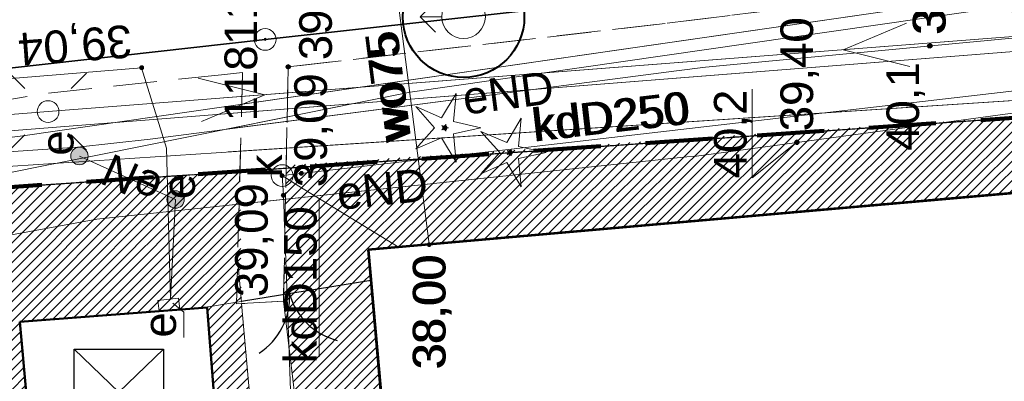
# Model space of a CAD drawing. Header units: millimetres. Extents: x 6503307 to 6504695, y 5886099 to 5887123.
# Tile 14 of 77: x 6503435 to 6503457, y 5887051 to 5887060. Entities that reach past the tile are written whole.
import ezdxf
from ezdxf.enums import TextEntityAlignment as Align

# ---------------------------------------------------------------- set-up
doc = ezdxf.new("R2010")
doc.units = ezdxf.units.MM
for name, pattern in [('DASHDOT', [1, 0.5, -0.25, 0, -0.25]), ('DGN Style 2', [2.574803, 1.544882, -1.029921]), ('EGBU01', [2, 0.5, -0.5, 0.5, -0.5]), ('OTKC_A05', [1.5, 1, -0.5]), ('OTKJ_A05', [2, 1.5, -0.5]), ('OTKU_A05', [2, 1.5, -0.5])]:
    doc.linetypes.add(name, pattern=pattern)
for name, color, linetype, lineweight in [('a_granica', 12, 'DASHDOT', 50), ('Budynki EGiB', 18, 'Continuous', 0), ('Działki', 18, 'Continuous', 0), ('isa_V10520003E16E075_TUsr', 7, 'Continuous', 25), ('isa_V10520003E16E075_TUsr_19165818BF56C1D4', 5, 'OTKJ_A05', 25), ('Komunikacja (obszary)', 18, 'Continuous', 0), ('Obiekty związane z budynkami EGiB (obszary)', 18, 'Continuous', 0), ('Ogrodzenia', 18, 'Continuous', 0), ('Pikiety', 18, 'Continuous', 0), ('Przewody elektroenergetyczne', 1, 'Continuous', 0), ('Przewody wodociągowe', 5, 'Continuous', 0), ('Punkty graniczne', 18, 'Continuous', 0), ('Punkty graniczne - numery', 7, 'Continuous', 0), ('Urządzenia towarzyszące (linie)', 18, 'Continuous', 0)]:
    doc.layers.add(name, color=color, linetype=linetype, lineweight=lineweight)
for name, color, linetype, lineweight, true_color in [('k-trawa', 7, 'Continuous', 0, 0xd2e2ab), ('Przewody kanalizacyjne', 7, 'Continuous', 0, 0x803300), ('Przewody telekomunikacyjne', 7, 'Continuous', 0, 0xff9100), ('Punkty o określonej wysokości', 7, 'Continuous', 0, 0x803300), ('Symbole liniowe', 7, 'Continuous', 0, 0x0a0909), ('Urządzenia związane z siecią (obszary)', 7, 'Continuous', 0, 0xd200d2), ('Urządzenia związane z siecią (punkty)', 7, 'Continuous', 0, 0x803300), ('Użytki gruntowe', 7, 'Continuous', 0, 0x008000), ('Zagospodarowanie terenu (punkty)', 7, 'Continuous', 0, 0x008000)]:
    doc.layers.add(name, color=color, linetype=linetype, lineweight=lineweight, true_color=true_color)
doc.styles.add('DOMYSLNA_CZCIONKA', font='arial.ttf')
pattern_1 = [(45, (0, 0), (-0.1122532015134, 0.1122532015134), [])]

# ---------------------------------------------------------------- blocks, each defined once
blk = doc.blocks.new('OTRN_P05')
at = {"layer": 'isa_V10520003E16E075_TUsr', "true_color": 0x0a0909}
h = blk.add_hatch(color=18, dxfattribs=at)
h.dxf.hatch_style = 1
h.paths.add_polyline_path([(0.09, 0, 1), (-0.09, 0, 1)])
at = {"layer": 'isa_V10520003E16E075_TUsr', "color": 18, "true_color": 0x0a0909}
blk.add_lwpolyline([(0.09, 0, 1), (-0.09, 0, 1)], format="xyb", close=True, dxfattribs=at)
at = {"layer": 'isa_V10520003E16E075_TUsr_19165818BF56C1D4', "color": 18, "true_color": 0x0a0909}
blk.add_circle((0, 0), 0.09, dxfattribs=at)
blk = doc.blocks.new('OTRS_P05')
at = {"layer": 'isa_V10520003E16E075_TUsr', "true_color": 0x0a0909}
h = blk.add_hatch(color=18, dxfattribs=at)
h.dxf.hatch_style = 1
h.paths.add_polyline_path([(0.09, 0, 1), (-0.09, 0, 1)])
at = {"layer": 'isa_V10520003E16E075_TUsr', "color": 18, "true_color": 0x0a0909}
blk.add_lwpolyline([(0.09, 0, 1), (-0.09, 0, 1)], format="xyb", close=True, dxfattribs=at)
at = {"layer": 'isa_V10520003E16E075_TUsr_19165818BF56C1D4', "color": 18, "true_color": 0x0a0909}
blk.add_circle((0, 0), 0.09, dxfattribs=at)
blk = doc.blocks.new('OTZG_P05')
at = {"linetype": 'ByBlock', "lineweight": 18, "true_color": 0x008000}
blk.add_hatch(color=96, dxfattribs=at).paths.add_polyline_path([(-0.1, 0, 1), (0.1, 0, 1)])
at = {"color": 96, "lineweight": 18, "true_color": 0x008000}
blk.add_lwpolyline([(-0.974, 1.341), (0, 0.48), (0.974, 1.341), (0.457, 0.148), (1.576, -0.512), (0.282, -0.389), (0, -1.658), (-0.282, -0.389), (-1.576, -0.512), (-0.457, 0.148), (-0.974, 1.341)], dxfattribs=at)
blk.add_circle((0, 0), 0.1, dxfattribs=at)
blk = doc.blocks.new('SUKS_P05')
at = {"color": 36, "linetype": 'Continuous', "lineweight": 18, "true_color": 0x803300}
blk.add_circle((0, 0), 0.5, dxfattribs=at)
blk = doc.blocks.new('SUEU_P05')
at = {"lineweight": 18, "true_color": 0xff0000}
h = blk.add_hatch(color=1, dxfattribs=at)
h.dxf.hatch_style = 1
h.paths.add_polyline_path([(0.4, 0, 1), (-0.4, 0, 1)])
at = {"color": 1, "lineweight": 18, "true_color": 0xff0000}
blk.add_circle((0, 0), 0.4, dxfattribs=at)
blk = doc.blocks.new('SUWH_P05')
at = {"color": 5, "linetype": 'Continuous', "lineweight": 18}
for p, q in [((0, 2), (-0.707, 1.293)), ((0, 1), (0, 2)), ((0, 2), (0.707, 1.293))]:
    blk.add_line(p, q, dxfattribs=at)
blk.add_circle((0, 0), 1, dxfattribs=at)
blk = doc.blocks.new('SUEO_P05')
at = {"color": 18, "linetype": 'Continuous', "lineweight": 18, "true_color": 0x0a0909}
for p, q in [((-1.768, 1.768), (-1.061, 1.061)), ((1.768, 1.768), (1.061, 1.061)), ((-1.768, -1.768), (-1.061, -1.061)), ((1.768, -1.768), (1.061, -1.061))]:
    blk.add_line(p, q, dxfattribs=at)
at = {"color": 18, "lineweight": 18, "true_color": 0x0a0909}
blk.add_circle((0, 0), 0.5, dxfattribs=at)
blk = doc.blocks.new('SUPS01_03')
at = {"lineweight": 18, "true_color": 0xff0000}
h = blk.add_hatch(color=1, dxfattribs=at)
h.dxf.hatch_style = 1
h.paths.add_polyline_path([(0.09, 0, 1), (-0.09, 0, 1)])
at = {"color": 18, "lineweight": 18, "true_color": 0x0a0909}
blk.add_circle((0, 0), 0.09, dxfattribs=at)
blk = doc.blocks.new('SUPS01_08')
at = {"lineweight": 18, "true_color": 0x0000ff}
h = blk.add_hatch(color=5, dxfattribs=at)
h.dxf.hatch_style = 1
h.paths.add_polyline_path([(0.09, 0, 1), (-0.09, 0, 1)])
at = {"color": 18, "lineweight": 18, "true_color": 0x0a0909}
blk.add_circle((0, 0), 0.09, dxfattribs=at)
blk = doc.blocks.new('SUPS01_05')
at = {"lineweight": 18, "true_color": 0x803300}
h = blk.add_hatch(color=36, dxfattribs=at)
h.dxf.hatch_style = 1
h.paths.add_polyline_path([(-0.09, 0, 1), (0.09, 0, 1)])
at = {"color": 18, "lineweight": 18, "true_color": 0x0a0909}
blk.add_circle((0, 0), 0.09, dxfattribs=at)
blk = doc.blocks.new('EGPG_PS05')
at = {"color": 18, "linetype": 'Continuous', "lineweight": 18, "true_color": 0x000000}
blk.add_circle((0, 0), 0.5, dxfattribs=at)

msp = doc.modelspace()

# ---------------------------------------------------------------- hatches: boundary and pattern name
at = {"layer": 'k-trawa'}
h = msp.add_hatch(dxfattribs=at)
h.set_pattern_fill('ANSI31', color=97, scale=0.05)
h.set_pattern_definition(pattern_1)
h.paths.add_polyline_path([(6503463.35357, 5887056.25653), (6503463.11444, 5887057.86222), (6503440.7564, 5887056.37258), (6503440.69581, 5887053.40357), (6503442.70269, 5887053.7308), (6503442.64269, 5887054.4308)])
h = msp.add_hatch(dxfattribs=at)
h.set_pattern_fill('ANSI31', color=97, scale=0.05)
h.set_pattern_definition(pattern_1)
h.paths.add_polyline_path([(6503438.21269, 5887040.1808), (6503437.16269, 5887040.3308), (6503433.69269, 5887041.8208), (6503433.33269, 5887050.6808), (6503433.10269, 5887052.1208), (6503432.98303, 5887055.77714), (6503439.69297, 5887056.24146), (6503439.72687, 5887053.24557), (6503438.94269, 5887053.1108), (6503434.63269, 5887052.7808), (6503435.54269, 5887042.7008), (6503438.1865, 5887042.94115)])
h = msp.add_hatch(dxfattribs=at)
h.set_pattern_fill('ANSI31', color=97, scale=0.05)
h.set_pattern_definition(pattern_1)
h.paths.add_polyline_path([(6503443.07267, 5887049.5308), (6503441.15869, 5887049.3498), (6503440.69581, 5887053.40357), (6503442.70269, 5887053.7308)])
h = msp.add_hatch(dxfattribs=at)
h.set_pattern_fill('ANSI31', color=97, scale=0.05)
h.set_pattern_definition(pattern_1)
h.paths.add_polyline_path([(6503438.94269, 5887053.1108), (6503439.72687, 5887053.24557), (6503440.61269, 5887043.6908), (6503443.46119, 5887043.94186), (6503443.65269, 5887042.9208), (6503442.33269, 5887042.7908), (6503442.74569, 5887040.2198), (6503439.54269, 5887040.1808), (6503439.50669, 5887043.0538), (6503439.72269, 5887043.0808)])

# ---------------------------------------------------------------- linework, layer by layer
at = {"color": 0, "linetype": 'Continuous'}
msp.add_lwpolyline([(6503435.88044, 5887052.15005), (6503437.93343, 5887052.15005), (6503437.93343, 5887050.17085), (6503435.88044, 5887050.17085)], close=True, dxfattribs=at)
for points in [[(6503435.88044, 5887052.15005), (6503437.93343, 5887050.17085)], [(6503435.88044, 5887050.17085), (6503437.93343, 5887052.15005)]]:
    msp.add_lwpolyline(points, dxfattribs=at)
at = {"color": 4, "linetype": 'ByBlock', "lineweight": 40}
msp.add_circle((6503444.83269, 5887059.7908), 1.39585, dxfattribs=at)
at = {"layer": 'a_granica', "color": 191, "linetype": 'DGN Style 2', "lineweight": 100, "flags": 128}
msp.add_lwpolyline([(6503427.72269, 5887006.8608), (6503428.12269, 5887055.4408), (6503428.12269, 5887055.4408), (6503512.08343, 5887061.24362), (6503517.27269, 5887010.9208), (6503427.72269, 5887006.8608)], dxfattribs=at)
at = {"layer": 'Budynki EGiB', "color": 7, "linetype": 'Continuous', "lineweight": 53}
for p, q in [((6503481.89269, 5887057.8908), (6503442.64269, 5887054.4308)), ((6503442.64269, 5887054.4308), (6503443.65269, 5887042.9208))]:
    msp.add_line(p, q, dxfattribs=at)
at = {"layer": 'Budynki EGiB', "color": 7, "linetype": 'Continuous', "lineweight": 53, "flags": 128}
msp.add_lwpolyline([(6503442.64269, 5887054.4308), (6503443.65269, 5887042.9208), (6503482.88269, 5887046.5808), (6503482.86269, 5887046.8708), (6503497.80269, 5887048.0208), (6503496.67269, 5887059.0708), (6503481.96269, 5887057.6308), (6503481.89269, 5887057.8908), (6503442.64269, 5887054.4308)], close=True, dxfattribs=at)
at = {"layer": 'Budynki EGiB', "color": 0, "linetype": 'Continuous', "lineweight": 50, "flags": 128}
msp.add_lwpolyline([(6503434.63269, 5887052.7808), (6503435.54269, 5887042.7008), (6503439.72269, 5887043.0808), (6503438.94269, 5887053.1108), (6503434.63269, 5887052.7808)], close=True, dxfattribs=at)
at = {"layer": 'Działki', "color": 7, "linetype": 'Continuous', "lineweight": 0}
for p, q in [((6503440.27269, 5887059.2708), (6503457.99269, 5887061.2408)), ((6503457.99269, 5887061.2408), (6503440.27269, 5887059.2708)), ((6503487.10874, 5887059.52262), (6503439.46445, 5887056.22565)), ((6503439.46445, 5887056.22565), (6503487.10874, 5887059.52262)), ((6503439.20684, 5887059.15118), (6503440.27269, 5887059.2708)), ((6503440.27269, 5887059.2708), (6503439.20684, 5887059.15118))]:
    msp.add_line(p, q, dxfattribs=at)
at = {"layer": 'Działki', "color": 0, "linetype": 'Continuous', "lineweight": 25}
msp.add_lwpolyline([(6503408.4569, 5887056.19085), (6503422.28269, 5887057.3308), (6503428.14269, 5887057.9208), (6503429.40269, 5887058.0508), (6503440.27269, 5887059.2708), (6503457.99269, 5887061.2408), (6503511.48269, 5887068.6308), (6503521.32269, 5887069.9908), (6503520.23269, 5887078.3908), (6503510.53269, 5887077.1408), (6503493.62269, 5887074.8208), (6503483.13269, 5887073.4208), (6503476.72269, 5887072.5608), (6503462.96269, 5887070.7708), (6503457.06269, 5887069.9808), (6503439.15269, 5887067.6608), (6503433.12269, 5887067.0208), (6503428.37269, 5887066.5108), (6503421.46269, 5887065.8208), (6503408.4569, 5887064.68666)], dxfattribs=at)
at = {"layer": 'Działki', "color": 0, "linetype": 'Continuous', "lineweight": 25, "flags": 128}
msp.add_lwpolyline([(6503517.27269, 5887010.9208), (6503525.76269, 5887011.3108), (6503521.32269, 5887069.9908), (6503511.48269, 5887068.6308), (6503457.99269, 5887061.2408), (6503440.27269, 5887059.2708), (6503429.40269, 5887058.0508), (6503428.14269, 5887057.9208), (6503428.12269, 5887055.4408), (6503512.08269, 5887061.2508), (6503517.27269, 5887010.9208)], close=True, dxfattribs=at)
at = {"layer": 'Komunikacja (obszary)', "color": 7, "linetype": 'OTKC_A05', "lineweight": 0}
for p, q in [((6503449.51269, 5887059.6408), (6503460.01269, 5887060.9508)), ((6503440.80269, 5887058.6408), (6503449.51269, 5887059.6408)), ((6503440.69269, 5887053.2508), (6503440.80269, 5887058.6408)), ((6503439.26775, 5887058.45948), (6503439.75269, 5887058.5108)), ((6503439.75269, 5887058.5108), (6503439.64007, 5887054.23124)), ((6503439.64007, 5887054.23124), (6503439.73111, 5887053.19738)), ((6503439.73111, 5887053.19738), (6503440.69269, 5887053.2508))]:
    msp.add_line(p, q, dxfattribs=at)
at = {"layer": 'Komunikacja (obszary)', "color": 0, "linetype": 'OTKC_A05', "lineweight": 18, "flags": 128}
msp.add_lwpolyline([(6503519.84904, 5887069.01798), (6503517.96269, 5887068.7408), (6503514.72269, 5887069.5808), (6503514.64269, 5887070.2908), (6503507.51269, 5887069.2308), (6503501.61269, 5887068.3708), (6503501.28269, 5887068.3108), (6503500.83269, 5887068.0508), (6503500.49269, 5887067.6808), (6503500.24269, 5887067.2308), (6503500.11269, 5887066.7608), (6503500.08269, 5887066.2208), (6503500.51269, 5887063.3008), (6503493.06269, 5887062.2508), (6503491.56269, 5887062.0408), (6503486.64269, 5887061.4208), (6503486.42269, 5887061.2008), (6503470.88269, 5887060.2408), (6503469.80269, 5887060.1408), (6503468.97269, 5887060.1708), (6503468.24269, 5887060.3908), (6503467.48269, 5887060.8408), (6503467.01269, 5887061.1108), (6503466.60269, 5887061.6008), (6503466.28269, 5887062.1208), (6503466.10269, 5887062.6808), (6503466.02269, 5887063.7808), (6503459.58269, 5887063.0308), (6503449.33269, 5887061.7908), (6503435.31269, 5887060.1308), (6503434.43269, 5887060.0108), (6503433.92269, 5887059.5008), (6503433.61269, 5887059.0308), (6503433.30269, 5887058.5008), (6503433.16269, 5887058.0708), (6503432.99269, 5887057.7008), (6503432.92269, 5887057.6208), (6503435.12269, 5887058.0208), (6503439.75269, 5887058.5108), (6503439.61269, 5887053.1908), (6503440.69269, 5887053.2508), (6503440.80269, 5887058.6408), (6503449.51269, 5887059.6408), (6503460.01269, 5887060.9508), (6503460.89269, 5887061.0108), (6503461.43269, 5887060.9708), (6503462.00269, 5887060.8108), (6503462.41269, 5887060.5508), (6503462.72269, 5887060.2508), (6503462.97269, 5887059.7808), (6503463.05269, 5887059.3908), (6503463.00269, 5887058.5708), (6503468.35269, 5887058.4508), (6503470.98269, 5887058.5208), (6503486.45269, 5887059.6108), (6503491.81269, 5887059.8008), (6503499.73269, 5887061.0008), (6503501.05269, 5887060.9408), (6503503.19269, 5887061.1608), (6503506.70269, 5887061.5608), (6503506.94269, 5887061.5908), (6503507.28769, 5887061.4608), (6503507.63269, 5887061.1708), (6503507.87269, 5887060.6208), (6503508.10269, 5887063.4908), (6503507.93269, 5887063.2908), (6503507.66269, 5887063.1708), (6503503.92269, 5887062.8108), (6503503.58269, 5887062.8008), (6503503.24269, 5887062.9008), (6503502.98269, 5887063.0208), (6503502.74269, 5887063.4008), (6503502.61269, 5887063.8508), (6503502.30269, 5887065.8508), (6503502.29269, 5887066.0408), (6503502.39269, 5887066.2608), (6503502.59269, 5887066.4008), (6503507.87269, 5887067.1308), (6503507.95269, 5887066.7008), (6503509.60269, 5887066.9008), (6503509.51269, 5887067.7208), (6503510.84269, 5887067.8908), (6503510.93269, 5887067.5508), (6503512.69269, 5887067.9808), (6503512.72269, 5887067.8408), (6503513.70269, 5887067.7408), (6503517.88269, 5887066.7108), (6503520.10269, 5887066.9708), (6503519.84904, 5887069.01798)], close=True, dxfattribs=at)
at = {"layer": 'Komunikacja (obszary)', "color": 7, "linetype": 'OTKU_A05', "lineweight": 0, "flags": 128}
msp.add_lwpolyline([(6503427.72269, 5887006.8608), (6503472.30269, 5887008.9008), (6503512.64269, 5887010.7508), (6503517.27269, 5887010.9208), (6503512.08269, 5887061.2508), (6503428.12269, 5887055.4408), (6503427.72269, 5887006.8608)], close=True, dxfattribs=at)
at = {"layer": 'Obiekty związane z budynkami EGiB (obszary)', "color": 250, "linetype": 'Continuous', "lineweight": 13, "ltscale": 0.1, "flags": 128}
msp.add_lwpolyline([(6503440.69269, 5887053.2508), (6503439.73111, 5887053.19738), (6503439.9809, 5887050.36067), (6503440.12269, 5887049.2708), (6503440.28269, 5887047.3608), (6503443.24029, 5887047.62063), (6503443.07267, 5887049.5308), (6503441.15869, 5887049.3498)], close=True, dxfattribs=at)
at = {"layer": 'Ogrodzenia', "color": 0, "linetype": 'Continuous', "lineweight": 18, "flags": 128}
msp.add_lwpolyline([(6503442.70269, 5887053.7308), (6503438.96169, 5887053.1208)], dxfattribs=at)
at = {"layer": 'Ogrodzenia', "color": 250, "linetype": 'Continuous', "lineweight": 30, "flags": 128}
msp.add_lwpolyline([(6503442.70269, 5887053.7308), (6503439.72687, 5887053.24557)], dxfattribs=at)
at = {"layer": 'Ogrodzenia', "color": 250, "linetype": 'Continuous', "lineweight": 30}
for centre, radius, start, end in [((6503439.30582, 5887053.34604), 1.52845, 302.718827, 2.991273), ((6503442.30725, 5887053.83753), 1.53144, 195.595693, 255.738336)]:
    msp.add_arc(centre, radius, start, end, dxfattribs=at)
at = {"layer": 'Pikiety', "color": 18, "linetype": 'Continuous', "lineweight": 0, "true_color": 0x000000, "flags": 128}
msp.add_lwpolyline([(6503452.49369, 5887056.90681), (6503451.46198, 5887056.09112), (6503451.46198, 5887058.13034)], dxfattribs=at)
at = {"layer": 'Pikiety', "color": 250, "linetype": 'Continuous', "lineweight": 0, "ltscale": 0.1, "flags": 128}
msp.add_lwpolyline([(6503452.49369, 5887056.90681), (6503451.46198, 5887056.09112), (6503451.46198, 5887058.13034)], dxfattribs=at)
at = {"layer": 'Przewody elektroenergetyczne', "color": 1, "linetype": 'Continuous', "lineweight": 18, "true_color": 0xff0000}
for points in [[(6503463.34269, 5887056.2608), (6503461.35269, 5887058.8508), (6503460.52269, 5887059.5908), (6503450.39269, 5887058.6308), (6503449.72269, 5887058.5508), (6503445.66269, 5887058.0208), (6503437.63269, 5887056.9808), (6503435.96269, 5887056.7908), (6503424.46269, 5887056.0208), (6503408.4569, 5887054.86839)], [(6503458.54269, 5887059.4208), (6503435.28269, 5887057.6108), (6503408.4569, 5887055.48635)], [(6503438.09829, 5887053.30055), (6503438.00269, 5887056.7708), (6503437.43269, 5887058.6208), (6503434.62948, 5887058.38455), (6503413.09269, 5887057.1008), (6503408.4569, 5887056.78047)], [(6503463.75269, 5887056.2878), (6503463.91169, 5887058.2878), (6503423.72069, 5887055.6548), (6503408.4569, 5887054.21763)]]:
    msp.add_lwpolyline(points, dxfattribs=at)
at = {"layer": 'Przewody elektroenergetyczne', "color": 1, "linetype": 'Continuous', "lineweight": 0, "flags": 128}
for points in [[(6503463.34269, 5887056.2608), (6503461.35269, 5887058.8508), (6503460.52269, 5887059.5908), (6503450.39269, 5887058.6308), (6503449.72269, 5887058.5508), (6503445.66269, 5887058.0208), (6503439.37805, 5887057.20685)], [(6503458.54269, 5887059.4208), (6503439.31485, 5887057.92457)], [(6503463.75269, 5887056.2878), (6503463.91169, 5887058.2878), (6503439.42413, 5887056.68357)], [(6503461.11269, 5887058.0708), (6503450.18269, 5887056.5908), (6503449.96269, 5887056.5708), (6503445.88269, 5887056.1408), (6503439.53092, 5887055.47079)]]:
    msp.add_lwpolyline(points, dxfattribs=at)
at = {"layer": 'Przewody elektroenergetyczne', "color": 1, "linetype": 'Continuous', "lineweight": 18, "true_color": 0xff0000, "flags": 128}
for points in [[(6503461.11269, 5887058.0708), (6503450.18269, 5887056.5908), (6503449.96269, 5887056.5708), (6503445.88269, 5887056.1408), (6503436.40269, 5887055.1408), (6503431.89269, 5887054.3108), (6503431.50269, 5887054.3208), (6503423.70269, 5887053.9908)], [(6503438.10059, 5887053.30062), (6503438.21269, 5887055.5908), (6503436.00269, 5887056.5908)]]:
    msp.add_lwpolyline(points, dxfattribs=at)
at = {"layer": 'Przewody kanalizacyjne', "color": 36, "linetype": 'Continuous', "lineweight": 18, "true_color": 0x803300, "flags": 128}
for points in [[(6503462.24269, 5887058.6408), (6503461.79269, 5887058.5908), (6503441.10269, 5887056.1908), (6503440.66269, 5887056.1408)], [(6503440.66269, 5887056.1408), (6503441.04269, 5887055.9008), (6503443.35269, 5887054.4908)], [(6503440.66269, 5887056.1408), (6503440.69269, 5887055.6908), (6503440.99269, 5887047.3608), (6503441.25269, 5887039.9408), (6503441.28269, 5887039.4908)]]:
    msp.add_lwpolyline(points, dxfattribs=at)
at = {"layer": 'Przewody kanalizacyjne', "color": 46, "linetype": 'Continuous', "lineweight": 0, "ltscale": 0.1, "flags": 128}
for points in [[(6503462.24269, 5887058.6408), (6503461.79269, 5887058.5908), (6503441.10269, 5887056.1908), (6503440.66269, 5887056.1408)], [(6503440.66269, 5887056.1408), (6503440.69269, 5887055.6908), (6503440.99269, 5887047.3608), (6503441.25269, 5887039.9408), (6503441.28269, 5887039.4908)], [(6503440.66269, 5887056.1408), (6503441.04269, 5887055.9008), (6503443.35269, 5887054.4908)]]:
    msp.add_lwpolyline(points, dxfattribs=at)
at = {"layer": 'Przewody kanalizacyjne', "color": 18, "linetype": 'Continuous', "lineweight": 0, "true_color": 0x000000, "flags": 128}
msp.add_lwpolyline([(6503441.51438, 5887051.97197), (6503441.51438, 5887055.58333), (6503441.52753, 5887055.60487)], dxfattribs=at)
at = {"layer": 'Przewody kanalizacyjne', "color": 250, "linetype": 'Continuous', "lineweight": 0, "ltscale": 0.1, "flags": 128}
msp.add_lwpolyline([(6503441.51438, 5887051.97197), (6503441.51438, 5887055.58333), (6503441.52753, 5887055.60487)], dxfattribs=at)
at = {"layer": 'Przewody telekomunikacyjne', "color": 30, "linetype": 'Continuous', "lineweight": 18, "true_color": 0xff9100}
for points in [[(6503464.26269, 5887061.0208), (6503463.96269, 5887061.2808), (6503434.70269, 5887057.0508), (6503434.03269, 5887056.9708), (6503433.35269, 5887056.9408), (6503408.4569, 5887054.7787)], [(6503408.4569, 5887055.54417), (6503419.16269, 5887056.3508), (6503426.18269, 5887055.7508), (6503432.87269, 5887055.9008), (6503435.02269, 5887056.3308), (6503436.42269, 5887056.6108), (6503443.60269, 5887058.0608), (6503457.28269, 5887060.0308), (6503459.88269, 5887058.0508), (6503460.93269, 5887056.0408)]]:
    msp.add_lwpolyline(points, dxfattribs=at)
at = {"layer": 'Przewody telekomunikacyjne', "color": 30, "linetype": 'Continuous', "lineweight": 0, "flags": 128}
for points in [[(6503464.26269, 5887061.0208), (6503463.96269, 5887061.2808), (6503439.33285, 5887057.72017)], [(6503439.37799, 5887057.20763), (6503443.60269, 5887058.0608), (6503457.28269, 5887060.0308), (6503459.88269, 5887058.0508), (6503460.93269, 5887056.0408)]]:
    msp.add_lwpolyline(points, dxfattribs=at)
at = {"layer": 'Przewody wodociągowe', "color": 5, "linetype": 'Continuous', "lineweight": 18, "true_color": 0x0000ff, "flags": 128}
for points in [[(6503444.04269, 5887054.5608), (6503442.68269, 5887065.1508), (6503442.63836, 5887065.44684)], [(6503423.37269, 5887050.9308), (6503423.06269, 5887056.2708), (6503464.07269, 5887059.5108), (6503507.34269, 5887065.2008)]]:
    msp.add_lwpolyline(points, dxfattribs=at)
at = {"layer": 'Przewody wodociągowe', "color": 5, "linetype": 'Continuous', "lineweight": 0, "ltscale": 0.1, "flags": 128}
msp.add_lwpolyline([(6503444.04269, 5887054.5608), (6503442.68269, 5887065.1508), (6503442.63836, 5887065.44684)], dxfattribs=at)
at = {"layer": 'Przewody wodociągowe', "color": 5, "linetype": 'Continuous', "lineweight": 0, "flags": 128}
msp.add_lwpolyline([(6503439.34719, 5887057.55736), (6503464.07269, 5887059.5108), (6503486.97468, 5887062.52241)], dxfattribs=at)
at = {"layer": 'Punkty graniczne - numery'}
msp.add_point((6503440.27269, 5887059.2708), dxfattribs=at)
at = {"layer": 'Punkty graniczne - numery', "ltscale": 0.1}
msp.add_point((6503440.27269, 5887059.2708), dxfattribs=at)
at = {"layer": 'Symbole liniowe', "color": 1, "linetype": 'Continuous', "lineweight": 18, "true_color": 0xff0000, "flags": 128}
for points in [[(6503455.09203, 5887058.65078), (6503453.55776, 5887059.0329), (6503455.01445, 5887059.64776)], [(6503438.81094, 5887057.38385), (6503440.26762, 5887057.99871), (6503438.73335, 5887058.38083)]]:
    msp.add_lwpolyline(points, dxfattribs=at)
at = {"layer": 'Symbole liniowe', "color": 1, "linetype": 'Continuous', "lineweight": 0, "ltscale": 0.1, "flags": 128}
msp.add_lwpolyline([(6503455.09203, 5887058.65078), (6503453.55776, 5887059.0329), (6503455.01445, 5887059.64776)], dxfattribs=at)
at = {"layer": 'Symbole liniowe', "color": 1, "linetype": 'Continuous', "lineweight": 0, "flags": 128}
msp.add_lwpolyline([(6503439.3427, 5887057.6083), (6503440.26762, 5887057.99871), (6503439.28682, 5887058.24299)], dxfattribs=at)
at = {"layer": 'Urządzenia towarzyszące (linie)', "color": 18, "linetype": 'Continuous', "lineweight": 18, "true_color": 0x000000, "flags": 128}
msp.add_lwpolyline([(6503438.00269, 5887056.7708), (6503438.10059, 5887053.30062)], dxfattribs=at)
at = {"layer": 'Urządzenia związane z siecią (obszary)', "color": 1, "linetype": 'Continuous', "lineweight": 18, "true_color": 0xff0000, "flags": 128}
msp.add_lwpolyline([(6503437.80912, 5887053.2705), (6503437.83509, 5887053.02113), (6503438.30912, 5887053.0705), (6503438.28314, 5887053.31988), (6503437.80912, 5887053.2705)], close=True, dxfattribs=at)
at = {"layer": 'Urządzenia związane z siecią (obszary)', "color": 18, "linetype": 'Continuous', "lineweight": 0, "true_color": 0x000000, "flags": 128}
msp.add_lwpolyline([(6503438.40186, 5887052.41719), (6503438.40186, 5887052.99989), (6503438.14757, 5887053.20621)], dxfattribs=at)
at = {"layer": 'Użytki gruntowe', "color": 96, "linetype": 'EGBU01', "lineweight": 0}
for p, q in [((6503439.46445, 5887056.22565), (6503487.10874, 5887059.52262)), ((6503487.10874, 5887059.52262), (6503439.46445, 5887056.22565))]:
    msp.add_line(p, q, dxfattribs=at)
at = {"layer": 'Użytki gruntowe', "color": 96, "linetype": 'EGBU01', "lineweight": 18, "true_color": 0x008000}
msp.add_lwpolyline([(6503408.4569, 5887056.19085), (6503422.28269, 5887057.3308), (6503428.14269, 5887057.9208), (6503428.12269, 5887055.4408), (6503512.08269, 5887061.2508), (6503517.27269, 5887010.9208), (6503512.64269, 5887010.7508), (6503516.98269, 5886979.7708), (6503516.98354, 5886979.53373)], dxfattribs=at)
at = {"layer": 'Użytki gruntowe', "color": 96, "linetype": 'EGBU01', "lineweight": 18, "true_color": 0x008000, "flags": 128}
msp.add_lwpolyline([(6503427.72269, 5887006.8608), (6503472.30269, 5887008.9008), (6503512.64269, 5887010.7508), (6503517.27269, 5887010.9208), (6503512.08269, 5887061.2508), (6503428.12269, 5887055.4408), (6503427.72269, 5887006.8608)], close=True, dxfattribs=at)

# ---------------------------------------------------------------- block references
at = {"layer": 'Pikiety', "color": 18, "true_color": 0x000000, "xscale": 0.5, "yscale": 0.5, "zscale": 0.5, "rotation": 90}
for name, p in [('OTRN_P05', (6503455.55369, 5887059.12381)), ('OTRS_P05', (6503440.80269, 5887058.6408)), ('OTRN_P05', (6503452.49369, 5887056.90681))]:
    msp.add_blockref(name, p, dxfattribs=at)
at = {"layer": 'Pikiety', "color": 250, "ltscale": 0.1, "xscale": 0.05, "yscale": 0.05, "zscale": 0.05, "rotation": 90}
for name, p in [('OTRN_P05', (6503455.55369, 5887059.12381)), ('OTRS_P05', (6503440.80269, 5887058.6408)), ('OTRN_P05', (6503452.49369, 5887056.90681))]:
    msp.add_blockref(name, p, dxfattribs=at)
at = {"layer": 'Punkty graniczne', "color": 18, "true_color": 0x000000, "xscale": 0.5, "yscale": 0.5, "zscale": 0.5, "rotation": 90}
msp.add_blockref('EGPG_PS05', (6503440.27269, 5887059.2708), dxfattribs=at)
at = {"layer": 'Punkty graniczne', "color": 250, "ltscale": 0.1, "xscale": 0.05, "yscale": 0.05, "zscale": 0.05, "rotation": 90}
msp.add_blockref('EGPG_PS05', (6503440.27269, 5887059.2708), dxfattribs=at)
at = {"layer": 'Punkty o określonej wysokości', "color": 1, "true_color": 0xff0000, "yscale": 0.5, "zscale": 0.5}
for p, xscale, rotation in [((6503455.53269, 5887059.1218), 0.5, 90), ((6503437.43269, 5887058.6208), 0.4999999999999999, 184.3), ((6503452.48969, 5887056.9058), 0.5, 90)]:
    msp.add_blockref('SUPS01_03', p, dxfattribs=dict(at, xscale=xscale, rotation=rotation))
at = {"layer": 'Punkty o określonej wysokości', "color": 1, "ltscale": 0.1, "xscale": 0.05, "yscale": 0.05, "zscale": 0.05, "rotation": 90}
for p in [(6503455.53269, 5887059.1218), (6503452.48969, 5887056.9058)]:
    msp.add_blockref('SUPS01_03', p, dxfattribs=at)
at = {"layer": 'Punkty o określonej wysokości', "color": 36, "true_color": 0x803300, "xscale": 0.5, "yscale": 0.5, "zscale": 0.5, "rotation": 90}
for p in [(6503440.65869, 5887056.1388), (6503441.10569, 5887056.1908), (6503440.68869, 5887055.6898)]:
    msp.add_blockref('SUPS01_05', p, dxfattribs=at)
at = {"layer": 'Punkty o określonej wysokości', "color": 46, "ltscale": 0.1, "xscale": 0.05, "yscale": 0.05, "zscale": 0.05, "rotation": 90}
for p in [(6503440.65869, 5887056.1388), (6503441.10569, 5887056.1908), (6503440.68869, 5887055.6898)]:
    msp.add_blockref('SUPS01_05', p, dxfattribs=at)
at = {"layer": 'Punkty o określonej wysokości', "color": 5, "true_color": 0x0000ff, "xscale": 0.5, "yscale": 0.5, "zscale": 0.5, "rotation": 90}
msp.add_blockref('SUPS01_08', (6503444.04171, 5887054.55362), dxfattribs=at)
at = {"layer": 'Punkty o określonej wysokości', "color": 5, "ltscale": 0.1, "xscale": 0.05, "yscale": 0.05, "zscale": 0.05, "rotation": 90}
msp.add_blockref('SUPS01_08', (6503444.04171, 5887054.55362), dxfattribs=at)
at = {"layer": 'Urządzenia związane z siecią (punkty)', "color": 5, "true_color": 0x0000ff, "xscale": 0.5, "yscale": 0.5, "zscale": 0.5, "rotation": 90}
msp.add_blockref('SUWH_P05', (6503444.83269, 5887059.7908), dxfattribs=at)
at = {"layer": 'Urządzenia związane z siecią (punkty)', "color": 0, "xscale": 0.5, "yscale": 0.5, "zscale": 0.5, "rotation": 90}
msp.add_blockref('SUEO_P05', (6503435.28269, 5887057.6108), dxfattribs=at)
at = {"layer": 'Urządzenia związane z siecią (punkty)', "color": 1, "true_color": 0xff0000, "xscale": 0.5, "yscale": 0.5, "zscale": 0.5, "rotation": 90}
for p in [(6503436.00269, 5887056.5908), (6503438.21269, 5887055.5908)]:
    msp.add_blockref('SUEU_P05', p, dxfattribs=at)
at = {"layer": 'Urządzenia związane z siecią (punkty)', "color": 36, "true_color": 0x803300, "xscale": 0.5, "yscale": 0.5, "zscale": 0.5, "rotation": 90}
msp.add_blockref('SUKS_P05', (6503440.66269, 5887056.1408), dxfattribs=at)
at = {"layer": 'Urządzenia związane z siecią (punkty)', "color": 46, "ltscale": 0.1, "xscale": 0.05, "yscale": 0.05, "zscale": 0.05, "rotation": 90}
msp.add_blockref('SUKS_P05', (6503440.66269, 5887056.1408), dxfattribs=at)
at = {"layer": 'Zagospodarowanie terenu (punkty)', "color": 96, "true_color": 0x008000, "xscale": 0.5, "yscale": 0.5, "zscale": 0.5, "rotation": 90}
for p in [(6503444.40269, 5887057.2408), (6503445.90269, 5887056.6708)]:
    msp.add_blockref('OTZG_P05', p, dxfattribs=at)
at = {"layer": 'Zagospodarowanie terenu (punkty)', "color": 96, "ltscale": 0.1, "xscale": 0.05, "yscale": 0.05, "zscale": 0.05, "rotation": 90}
for p in [(6503444.40269, 5887057.2408), (6503445.90269, 5887056.6708)]:
    msp.add_blockref('OTZG_P05', p, dxfattribs=at)

# ---------------------------------------------------------------- texts
at = {"layer": 'Pikiety', "color": 250, "style": 'DOMYSLNA_CZCIONKA'}
for s, p in [('39,97', (6503441.43019, 5887060.10486)), ('40,1', (6503454.9262, 5887057.72858)), ('40,2', (6503450.96126, 5887057.09792))]:
    msp.add_text(s, height=0.75, rotation=90, dxfattribs=at).set_placement(p, align=Align.MIDDLE_CENTER)
at = {"layer": 'Przewody elektroenergetyczne', "color": 1, "true_color": 0xff0000, "style": 'DOMYSLNA_CZCIONKA'}
for s, rotation, p in [('eND', 7.437441, (6503445.85505, 5887058.04592)), ('eN', 155.653786, (6503437.20243, 5887056.04794))]:
    msp.add_text(s, height=0.75, rotation=rotation, dxfattribs=at).set_placement(p, align=Align.MIDDLE_CENTER)
at = {"layer": 'Przewody elektroenergetyczne', "color": 1, "lineweight": 0, "style": 'DOMYSLNA_CZCIONKA'}
msp.add_text('eND', height=0.75, rotation=6.02159, dxfattribs=at).set_placement((6503442.96403, 5887055.83293), align=Align.MIDDLE_CENTER)
at = {"layer": 'Przewody kanalizacyjne', "color": 46, "lineweight": 0, "style": 'DOMYSLNA_CZCIONKA'}
for s, rotation, p in [('kdD250', 6.616629, (6503448.23655, 5887057.50449)), ('kdD150', 90, (6503441.08145, 5887053.63123))]:
    msp.add_text(s, height=0.75, rotation=rotation, dxfattribs=at).set_placement(p, align=Align.MIDDLE_CENTER)
at = {"layer": 'Przewody kanalizacyjne', "color": 36, "true_color": 0x803300, "style": 'DOMYSLNA_CZCIONKA'}
msp.add_text('kdD250', height=0.75, rotation=6.616629, dxfattribs=at).set_placement((6503448.1972, 5887057.49992), align=Align.MIDDLE_CENTER)
at = {"layer": 'Przewody wodociągowe', "color": 5, "true_color": 0x0000ff, "style": 'DOMYSLNA_CZCIONKA'}
msp.add_text('wo75', height=0.75, rotation=97.318043, dxfattribs=at).set_placement((6503443.0922, 5887058.22098), align=Align.MIDDLE_CENTER)
at = {"layer": 'Przewody wodociągowe', "color": 5, "lineweight": 0, "style": 'DOMYSLNA_CZCIONKA'}
msp.add_text('wo75', height=0.75, rotation=97.318043, dxfattribs=at).set_placement((6503443.10091, 5887058.15315), align=Align.MIDDLE_CENTER)
at = {"layer": 'Punkty graniczne - numery', "color": 96, "style": 'DOMYSLNA_CZCIONKA'}
msp.add_text('118', height=0.75, rotation=90, dxfattribs=at).set_placement((6503439.71299, 5887060.0115), align=Align.MIDDLE_CENTER)
at = {"layer": 'Punkty graniczne - numery', "color": 96, "true_color": 0x008000, "style": 'DOMYSLNA_CZCIONKA'}
msp.add_text('118', height=0.75, rotation=90, dxfattribs=at).set_placement((6503439.71299, 5887058.25885), align=Align.MIDDLE_CENTER)
at = {"layer": 'Punkty o określonej wysokości', "color": 1, "style": 'DOMYSLNA_CZCIONKA'}
for s, p in [('39,30', (6503455.53269, 5887060.72701)), ('39,40', (6503452.48969, 5887058.47261))]:
    msp.add_text(s, height=0.75, rotation=90, dxfattribs=at).set_placement(p, align=Align.MIDDLE_CENTER)
at = {"layer": 'Punkty o określonej wysokości', "color": 1, "true_color": 0xff0000, "style": 'DOMYSLNA_CZCIONKA'}
for s, rotation, p in [('39,30', 90, (6503455.53269, 5887060.68277)), ('39,04', 184.3, (6503435.90209, 5887059.13498)), ('39,40', 90, (6503452.48969, 5887058.46677))]:
    msp.add_text(s, height=0.75, rotation=rotation, dxfattribs=at).set_placement(p, align=Align.MIDDLE_CENTER)
at = {"layer": 'Punkty o określonej wysokości', "color": 46, "style": 'DOMYSLNA_CZCIONKA'}
for p in [(6503441.31619, 5887057.18338), (6503439.9562, 5887054.6569)]:
    msp.add_text('39,09', height=0.75, rotation=90, dxfattribs=at).set_placement(p, align=Align.MIDDLE_CENTER)
at = {"layer": 'Punkty o określonej wysokości', "color": 5, "style": 'DOMYSLNA_CZCIONKA'}
msp.add_text('38,00', height=0.75, rotation=90, dxfattribs=at).set_placement((6503444.04171, 5887053.02211), align=Align.MIDDLE_CENTER)
at = {"layer": 'Punkty o określonej wysokości', "color": 5, "true_color": 0x0000ff, "style": 'DOMYSLNA_CZCIONKA'}
msp.add_text('38,00', height=0.75, rotation=90, dxfattribs=at).set_placement((6503444.04171, 5887052.99266), align=Align.MIDDLE_CENTER)
at = {"layer": 'Urządzenia związane z siecią (obszary)', "color": 1, "true_color": 0xff0000, "style": 'DOMYSLNA_CZCIONKA'}
msp.add_text('e', height=0.75, rotation=90, dxfattribs=at).set_placement((6503437.84792, 5887052.70854), align=Align.MIDDLE_CENTER)
at = {"layer": 'Urządzenia związane z siecią (punkty)', "color": 1, "true_color": 0xff0000, "style": 'DOMYSLNA_CZCIONKA'}
for p in [(6503435.49169, 5887056.88923), (6503438.2837, 5887055.88923)]:
    msp.add_text('e', height=0.75, rotation=90, dxfattribs=at).set_placement(p, align=Align.MIDDLE_CENTER)
at = {"layer": 'Urządzenia związane z siecią (punkty)', "color": 46, "style": 'DOMYSLNA_CZCIONKA'}
msp.add_text('k', height=0.75, rotation=90, dxfattribs=at).set_placement((6503440.28062, 5887056.36046), align=Align.MIDDLE_CENTER)

doc.saveas('drawing.dxf')
